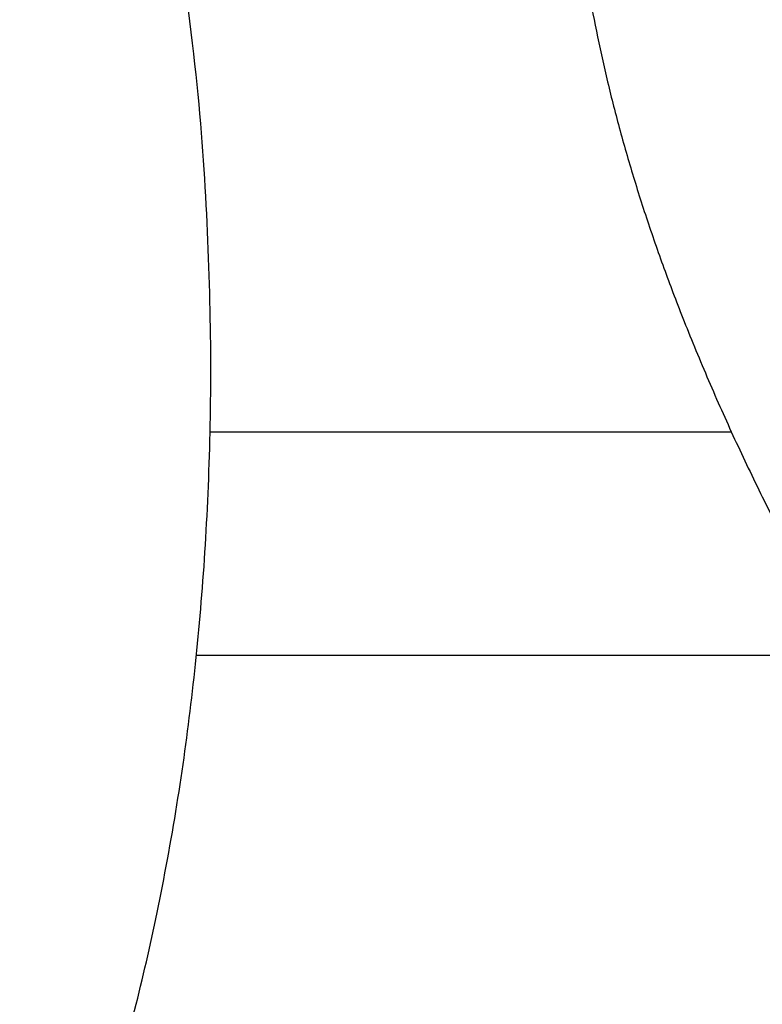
# Model space of a CAD drawing. Header units: inches. Extents: x 5 to 1128, y -85 to 748.
# Tile 215 of 256: x 194.414 to 195.072, y 405.09 to 405.962. Entities that reach past the tile are written whole.
import ezdxf

# ---------------------------------------------------------------- set-up
doc = ezdxf.new("R2010")
doc.units = ezdxf.units.IN
doc.header["$LTSCALE"] = 32
doc.header["$MEASUREMENT"] = 0
doc.layers.add('Visible (ANSI)', color=7, linetype='Continuous', lineweight=30)

msp = doc.modelspace()

# ---------------------------------------------------------------- linework, layer by layer
at = {"layer": 'Visible (ANSI)'}
for p, q in [((194.58293, 405.59679), (195.04473, 405.59679)), ((195.14868, 405.39867), (194.5708, 405.39867))]:
    msp.add_line(p, q, dxfattribs=at)
for points, knots in [([(194.57038, 409.6586), (194.21709, 410.01347), (194.10086, 410.06659), (193.84887, 410.26871), (193.28725, 410.5345), (192.80316, 410.67856), (192.45307, 410.74718), (191.94173, 410.784), (191.56155, 410.76264), (191.3137, 410.73121), (190.73492, 410.60983), (189.77107, 410.06157), (189.3748, 409.38521), (189.18784, 408.76574), (189.16306, 408.00736), (189.43516, 407.3359), (189.73363, 406.89928), (190.58484, 406.35809), (190.97696, 406.22524), (191.67146, 406.00093), (192.0884, 405.81153), (192.23609, 405.7185), (192.34128, 405.6356), (192.36983, 405.46606), (192.32523, 405.3207), (192.17334, 405.17475), (191.72508, 405.10574), (191.49225, 405.16735), (191.13399, 405.28107), (190.70443, 405.48238), (190.34462, 405.75982), (190.17491, 405.96212), (189.97006, 406.17636)], [0, 0, 0, 0, 0, 0.074085, 0.10269, 0.133689, 0.16679, 0.198605, 0.227525, 0.257011, 0.291036, 0.329253, 0.371353, 0.415239, 0.455898, 0.494781, 0.535382, 0.575034, 0.615343, 0.653819, 0.685392, 0.711703, 0.732004, 0.749282, 0.767325, 0.789255, 0.813362, 0.840082, 0.86874, 0.896879, 0.925496, 1, 1, 1, 1, 1]), ([(188.80454, 404.45796), (189.12821, 404.21477), (189.39133, 403.75359), (190.69319, 403.25326), (191.55489, 403.12576), (192.56643, 403.19296), (193.24187, 403.50343), (193.99061, 403.94337), (194.46571, 404.80757), (194.56542, 405.26515), (194.60578, 405.69428), (194.53091, 406.46845), (194.00798, 407.23011), (193.54863, 407.50527), (193.23423, 407.71528), (192.50144, 407.96353), (192.16778, 408.09886), (191.74769, 408.25168), (191.61586, 408.3286), (191.44379, 408.42875), (191.40944, 408.57159), (191.42874, 408.67316), (191.49003, 408.77627), (191.66292, 408.84), (191.90339, 408.87529), (192.08302, 408.87298), (192.51241, 408.77208), (192.97401, 408.55292), (193.23581, 408.30866), (193.43704, 408.08791), (193.54561, 407.98133)], [0, 0, 0, 0, 0, 0.107991, 0.154721, 0.201249, 0.247092, 0.294045, 0.337268, 0.377117, 0.415859, 0.454911, 0.494638, 0.534662, 0.574373, 0.610521, 0.645386, 0.677292, 0.703632, 0.725706, 0.744086, 0.761302, 0.778538, 0.797356, 0.818035, 0.842792, 0.870677, 0.899937, 0.930619, 1, 1, 1, 1, 1]), ([(194.893, 406.26408), (194.90023, 406.16175), (194.89487, 405.94505), (195.02948, 405.58638), (195.2581, 405.20243), (195.66677, 404.86458), (196.15059, 404.6795), (196.37657, 404.67637), (196.64326, 404.67433)], [-1, -1, -1, -1, -1, -0.731413, -0.604115, -0.468846, -0.333858, 0, 0, 0, 0, 0])]:
    msp.add_open_spline(points, degree=4, knots=knots, dxfattribs=at)

doc.saveas('drawing.dxf')
